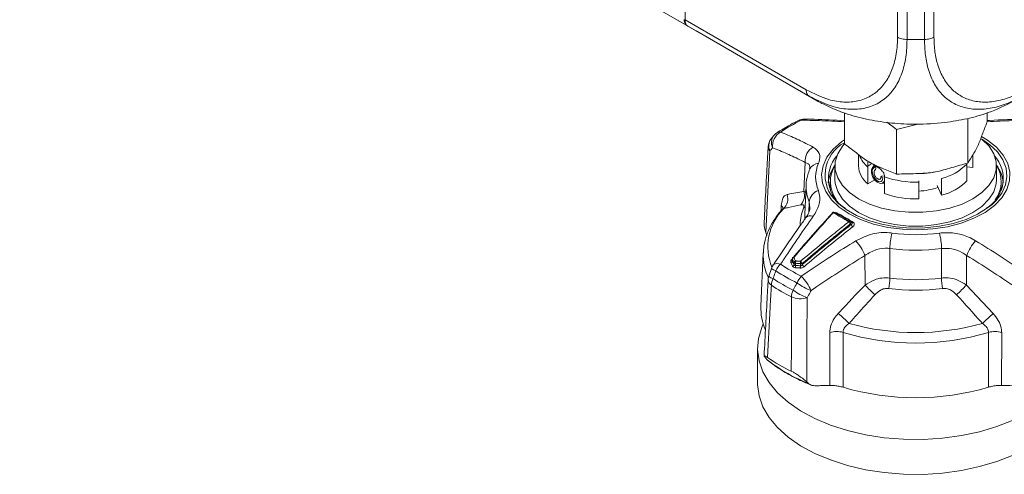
# Model space of a CAD drawing. Header units: millimetres. Extents: x 0 to 1118, y 0 to 864.
# Tile 101 of 139: x 828 to 865, y 260 to 277. Entities that reach past the tile are written whole.
import ezdxf

# ---------------------------------------------------------------- set-up
doc = ezdxf.new("R2010")
doc.units = ezdxf.units.MM

msp = doc.modelspace()

# ---------------------------------------------------------------- linework, layer by layer
at = {"color": 9, "linetype": 'Continuous', "lineweight": 0}
for p, q in [((757.915, 331.935), (852.968, 277.063)), ((860.788, 276.632), (860.788, 278.938)), ((862.141, 278.938), (862.141, 276.632)), ((861.141, 278.853), (861.141, 276.547)), ((861.788, 276.547), (861.788, 278.853)), ((852.899, 277.271), (857.398, 274.674)), ((861.141, 276.547), (861.788, 276.547)), ((857.712, 274.324), (857.502, 274.445)), ((857.312, 270.904), (857.361, 271.98)), ((859.684, 271.843), (859.801, 271.91)), ((857.312, 270.904), (857.383, 270.86)), ((858.288, 271.048), (858.297, 270.943)), ((856.464, 270.179), (856.474, 270.381)), ((857.49, 270.118), (857.508, 270.508)), ((857.535, 270.288), (857.508, 270.508)), ((859.065, 269.668), (859.035, 269.692)), ((860.504, 268.779), (860.507, 267.683)), ((862.422, 267.683), (862.426, 268.779)), ((856.858, 268.369), (856.883, 268.398)), ((856.887, 268.39), (856.883, 268.312)), ((859.581, 267.42), (859.574, 268.52)), ((863.355, 268.52), (863.348, 267.42)), ((856.947, 268.178), (856.949, 268.258)), ((856.996, 268.23), (856.994, 268.151)), ((857.183, 268.14), (857.182, 268.22)), ((857.253, 268.227), (857.253, 268.182)), ((863.348, 267.42), (864.34, 266.366)), ((858.275, 263.694), (858.273, 265.658)), ((864.656, 265.658), (864.654, 263.694))]:
    msp.add_line(p, q, dxfattribs=at)
at = {"color": 7, "linetype": 'Continuous', "lineweight": 15}
for p, q in [((758.238, 331.749), (853.291, 276.876)), ((852.907, 277.761), (852.899, 277.271)), ((852.968, 277.063), (853.291, 276.876)), ((857.502, 274.445), (852.999, 277.045)), ((853.316, 276.862), (852.999, 277.045)), ((853.316, 276.862), (853.327, 276.856)), ((853.327, 276.856), (853.337, 276.85)), ((853.337, 276.85), (857.845, 274.247)), ((858.815, 273.821), (858.815, 272.665)), ((864.114, 273.816), (864.114, 273.485)), ((863.404, 273.607), (863.404, 271.956)), ((860.755, 273.197), (861.541, 273.403)), ((860.755, 273.197), (860.755, 271.546)), ((856.198, 272.974), (856.099, 272.853)), ((859.34, 272.271), (859.34, 271.85)), ((863.587, 272.259), (863.587, 271.784)), ((863.59, 271.85), (863.59, 272.264)), ((858.465, 271.85), (858.465, 271.34)), ((859.685, 271.18), (859.685, 271.802)), ((859.937, 271.871), (859.861, 271.792)), ((863.36, 271.296), (863.36, 271.918)), ((863.587, 271.784), (863.36, 271.819)), ((863.59, 271.85), (863.587, 271.784)), ((864.465, 271.34), (864.465, 271.85)), ((858.29, 271.266), (858.29, 271.085)), ((859.685, 271.18), (859.942, 271.329)), ((860.228, 271.476), (860.174, 271.445)), ((860.174, 271.445), (860.241, 271.406)), ((860.286, 271.488), (860.308, 271.367)), ((860.288, 271.476), (860.308, 271.37)), ((860.304, 271.445), (860.304, 270.823)), ((861.58, 271.248), (861.581, 271.288)), ((862.425, 271.378), (862.425, 270.756)), ((864.64, 271.085), (864.64, 271.266)), ((857.394, 271.121), (857.348, 270.053)), ((858.29, 271.159), (858.288, 271.048)), ((860.205, 271.195), (860.254, 271.207)), ((860.271, 271.214), (860.312, 271.189)), ((860.273, 271.215), (860.304, 271.232)), ((861.58, 270.626), (861.58, 271.248)), ((862.425, 270.756), (862.259, 271.116)), ((858.456, 270.117), (858.452, 270.119)), ((859.09, 269.74), (859.034, 269.782)), ((855.893, 269.373), (855.931, 269.246)), ((855.801, 268.62), (855.716, 266.638)), ((856.883, 268.406), (856.88, 268.336)), ((856.109, 268.039), (856.01, 267.747)), ((855.591, 265.073), (855.591, 263.777)), ((855.931, 264.657), (855.893, 264.702)), ((855.931, 264.657), (856, 264.603)), ((855.946, 264.645), (856.025, 264.583)), ((857.419, 263.822), (857.49, 263.757))]:
    msp.add_line(p, q, dxfattribs=at)
at = {"color": 7, "linetype": 'Continuous', "lineweight": 15, "flags": 128}
for points in [[(858.815, 272.813), (858.71, 272.739), (858.399, 272.468), (858.168, 272.172), (858.022, 271.857), (857.965, 271.534), (857.999, 271.209), (858.123, 270.892), (858.333, 270.591), (858.625, 270.312), (858.99, 270.065)], [(858.815, 272.663), (858.747, 272.584), (858.567, 272.3), (858.476, 272.003), (858.476, 271.701), (858.566, 271.403), (858.745, 271.12), (859.006, 270.858), (859.342, 270.627), (859.742, 270.433), (860.195, 270.281), (860.686, 270.178), (861.201, 270.125), (861.724, 270.125), (862.239, 270.177), (862.731, 270.28), (863.184, 270.431), (863.584, 270.625), (863.921, 270.856), (864.183, 271.117), (864.362, 271.401), (864.453, 271.698), (864.453, 272), (864.363, 272.298), (864.185, 272.581), (863.923, 272.843), (863.902, 272.86)], [(858.99, 270.065), (859.419, 269.854), (859.901, 269.686), (860.423, 269.564), (860.973, 269.493), (861.535, 269.473), (862.096, 269.506), (862.64, 269.59), (863.153, 269.723), (863.623, 269.903), (864.037, 270.123), (864.385, 270.379), (864.656, 270.664), (864.845, 270.97), (864.947, 271.29), (864.958, 271.615), (864.879, 271.937), (864.712, 272.248), (864.46, 272.539), (864.131, 272.802), (863.91, 272.939)], [(860.304, 271.314), (860.287, 271.264), (860.227, 271.203), (860.138, 271.195), (860.036, 271.241), (859.939, 271.333), (859.862, 271.456), (859.82, 271.589), (859.82, 271.707), (859.861, 271.792), (859.937, 271.828), (859.987, 271.825)], [(860.241, 271.406), (860.236, 271.348), (860.216, 271.301), (860.181, 271.272), (860.135, 271.262), (860.081, 271.274), (860.023, 271.307), (859.966, 271.359), (859.917, 271.426), (859.878, 271.503), (859.854, 271.582), (859.848, 271.657), (859.861, 271.722), (859.891, 271.77), (859.937, 271.797), (859.996, 271.799), (859.996, 271.799)], [(858.465, 271.34), (858.476, 271.19), (858.566, 270.893), (858.745, 270.609), (859.006, 270.348), (859.342, 270.116), (859.742, 269.922), (860.195, 269.771), (860.686, 269.668), (861.201, 269.615), (861.724, 269.615), (862.239, 269.667), (862.731, 269.77), (863.184, 269.921), (863.584, 270.115), (863.921, 270.346), (864.183, 270.607), (864.362, 270.891), (864.453, 271.188), (864.465, 271.34)], [(858.3, 270.934), (858.29, 271.046), (858.29, 271.085)], [(864.64, 271.085), (864.633, 270.968), (864.629, 270.934)], [(864.297, 270.419), (864.132, 270.287), (863.762, 270.056), (863.333, 269.861), (862.855, 269.71), (862.342, 269.604), (861.805, 269.547), (861.26, 269.541), (860.72, 269.585), (860.2, 269.679), (859.712, 269.819), (859.269, 270.003), (858.884, 270.226), (858.565, 270.481), (858.53, 270.516)], [(865.618, 262.675), (865.076, 262.399), (864.48, 262.163), (863.837, 261.971), (863.159, 261.826), (862.455, 261.731), (861.736, 261.686), (861.013, 261.692), (860.297, 261.75), (859.598, 261.858), (858.928, 262.015), (858.296, 262.218), (857.712, 262.464), (857.185, 262.75), (856.723, 263.071), (856.333, 263.423), (856.021, 263.799), (855.791, 264.195), (855.647, 264.604), (855.592, 265.021), (855.625, 265.438), (855.747, 265.849), (855.803, 265.976)], [(865.618, 261.379), (865.076, 261.103), (864.48, 260.867), (863.837, 260.675), (863.159, 260.53), (862.455, 260.434), (861.736, 260.389), (861.013, 260.396), (860.297, 260.454), (859.598, 260.562), (858.928, 260.718), (858.296, 260.922), (857.712, 261.168), (857.185, 261.454), (856.723, 261.775), (856.333, 262.127), (856.021, 262.503), (855.791, 262.899), (855.647, 263.308), (855.592, 263.724), (855.591, 263.777)]]:
    msp.add_lwpolyline(points, dxfattribs=at)
at = {"color": 9, "linetype": 'Continuous', "lineweight": 0, "flags": 128}
for points in [[(863.941, 272.829), (864.214, 272.637), (864.496, 272.367), (864.699, 272.075), (864.819, 271.768), (864.852, 271.454), (864.797, 271.141), (864.656, 270.837), (864.432, 270.55), (864.297, 270.419)], [(856.052, 272.404), (855.973, 270.889), (855.906, 269.61), (855.893, 269.373)], [(864.633, 270.943), (864.642, 271.124), (864.641, 271.141)], [(857.36, 270.327), (857.331, 270.302), (857.296, 270.278)], [(857.348, 270.053), (857.347, 269.995), (857.351, 269.889)], [(859.14, 269.756), (859.133, 269.75), (859.125, 269.745), (859.117, 269.741), (859.11, 269.739), (859.103, 269.738), (859.096, 269.738), (859.09, 269.74), (859.085, 269.743)], [(856.448, 268.196), (856.377, 268.212), (856.312, 268.217), (856.256, 268.211), (856.21, 268.195), (856.175, 268.169), (856.164, 268.155)], [(856.844, 264.22), (856.846, 265.061), (856.851, 266.981)], [(857.432, 266.951), (857.425, 265.386), (857.42, 264.066), (857.419, 263.822)], [(858.766, 265.663), (858.765, 264.739), (858.764, 263.625)], [(864.165, 263.625), (864.164, 264.739), (864.164, 265.663)]]:
    msp.add_lwpolyline(points, dxfattribs=at)
at = {"color": 7, "linetype": 'Continuous', "lineweight": 15}
for centre, radius, start, end in [((853.115, 277.267), 0.252, 174.3796, 234.302), ((857.327, 273.087), 0.5, 89.1916, 116.0639), ((856.482, 272.537), 0.5, 140.3341, 176.989), ((856.581, 272.656), 0.5, 124.2688, 140.2306), ((859.521, 271.379), 1.299, 139.3444, 238.9213), ((863.426, 271.378), 1.286, 301.1497, 41.2295), ((859.507, 271.096), 1.298, 142.6301, 174.3903), ((859.457, 271.266), 1.16, 147.8053, 215.462), ((860.24, 271.89), 0.901, 182.5248, 231.9782), ((863.49, 271.265), 1.146, 324.0613, 32.6715), ((863.462, 271.112), 1.257, 5.0794, 37.9002), ((861.941, 272.675), 1.979, 284.1767, 315.818), ((861.482, 273.501), 2.588, 272.1871, 288.2596), ((861.448, 273.995), 3.372, 250.1635, 272.2504), ((858.378, 270.091), 0.0219, 142.2103, 201.2498), ((858.416, 270.053), 0.075, 61.6676, 137.6222), ((858.988, 269.723), 0.075, 52.2544, 58.3893), ((856.958, 268.402), 0.075, 139.4566, 177.2381), ((856.581, 267.879), 0.5, 146.318, 161.2566), ((856.482, 267.586), 0.5, 161.2781, 177.005), ((857.7, 266.558), 1.985, 177.7087, 203.4088), ((859.777, 270.322), 6.77, 235.6744, 244.331), ((861.465, 272.742), 9.508, 253.501, 286.499)]:
    msp.add_arc(centre, radius, start, end, dxfattribs=at)
at = {"color": 9, "linetype": 'Continuous', "lineweight": 0}
for centre, radius, start, end in [((859.92, 267.974), 6.194, 115.9018, 124.0928), ((857.176, 273.389), 0.162, 76.1446, 114.8778), ((857.334, 273.39), 0.196, 89.373, 127.4426), ((856.709, 272.604), 0.563, 117.5584, 188.3184), ((856.421, 272.886), 0.22, 82.8101, 123.3731), ((856.438, 272.594), 0.43, 142.5532, 206.241), ((856.538, 272.713), 0.43, 142.335, 206.201), ((856.194, 272.56), 0.211, 179.3269, 227.8799), ((857.936, 272.039), 0.578, 118.6352, 185.806), ((859.463, 271.511), 1.364, 118.3455, 226.8622), ((860.343, 272.59), 1.026, 199.9744, 230.1145), ((857.871, 271.574), 0.372, 92.9437, 155.3561), ((859.027, 271.439), 1.279, 156.6795, 203.3205), ((861.941, 273.297), 1.979, 284.1767, 315.818), ((861.448, 274.617), 3.372, 250.1635, 272.2504), ((856.808, 270.758), 0.525, 317.2865, 16.2355), ((858.803, 271.066), 1.41, 177.1946, 203.2816), ((858.016, 270.448), 0.512, 108.7305, 173.2555), ((856.205, 270.628), 0.51, 313.5372, 17.7), ((857.98, 268.844), 2.007, 135.2129, 202.3469), ((856.318, 270.214), 0.229, 14.5809, 46.8124), ((858.67, 269.698), 1.492, 157.1096, 180.8117), ((857.561, 269.751), 0.249, 66.8561, 135.4392), ((858.38, 270.074), 0.0355, 57.2865, 122.3999), ((858.436, 270.075), 0.0469, 70.5007, 142.3654), ((858.504, 270.144), 0.069, 286.6329, 315.0313), ((859.012, 269.743), 0.0468, 69.7013, 142.3221), ((858.853, 269.617), 0.197, 22.3477, 51.9808), ((858.987, 269.736), 0.0661, 317.1426, 44.0374), ((859.247, 269.742), 0.196, 202.1997, 231.7292), ((857.944, 267.905), 1.742, 20.6658, 41.8125), ((862.824, 268.735), 2.321, 164.5468, 178.9226), ((861.465, 275.663), 6.37, 262.0829, 277.9171), ((860.105, 268.735), 2.321, 1.0774, 15.4532), ((864.985, 267.905), 1.742, 138.1875, 159.3342), ((861.465, 275.688), 6.976, 262.0829, 277.9171), ((857.799, 268.549), 1.999, 178.2747, 205.4043), ((856.885, 268.425), 0.0623, 244.1509, 266.9711), ((856.911, 268.405), 0.0281, 177.9264, 210.7588), ((856.967, 268.372), 0.0822, 109.7444, 167.2289), ((856.919, 268.42), 0.036, 55.8034, 120.3036), ((856.359, 268.322), 0.378, 228.3437, 255.8566), ((856.972, 267.612), 0.785, 131.8926, 154.0396), ((859.92, 273.326), 6.194, 235.9072, 244.0982), ((856.803, 268.33), 0.0821, 289.9626, 347.345), ((856.867, 268.196), 0.0823, 289.6447, 346.8566), ((857.03, 268.239), 0.0824, 109.429, 166.7443), ((857.006, 268.301), 0.0715, 217.7645, 262.2408), ((856.8, 268.121), 0.196, 343.3381, 8.6752), ((857.189, 268.26), 0.195, 163.2847, 188.7932), ((856.986, 268.112), 0.199, 343.1605, 8.0444), ((857.378, 268.248), 0.198, 163.1131, 188.1704), ((857.205, 268.345), 0.127, 259.4816, 292.0425), ((857.056, 268.131), 0.22, 25.93, 52.6595), ((857.451, 268.278), 0.22, 205.916, 232.5102), ((856.225, 267.622), 0.243, 182.3217, 239.828), ((856.262, 268.031), 0.381, 228.2317, 255.9051), ((856.732, 267.379), 0.63, 153.3324, 176.9704), ((859.823, 273.137), 6.582, 236.2871, 243.7182), ((859.864, 273.271), 6.418, 235.9072, 244.0982), ((857.901, 267.168), 0.903, 139.5265, 158.599), ((855.71, 266.334), 2.069, 25.1947, 43.3537), ((858.123, 267.73), 2.384, 349.5263, 358.8746), ((861.465, 274.674), 7.056, 262.1993, 277.8007), ((864.806, 267.73), 2.384, 181.1254, 190.4737), ((859.802, 272.956), 6.664, 236.2871, 243.7182), ((857.605, 266.946), 0.755, 157.4543, 177.3638), ((858.159, 268.917), 2.096, 233.3634, 249.7148), ((858.314, 269.186), 2.103, 233.4151, 249.6369), ((870.591, 278.223), 15.425, 224.4562, 226.3617), ((861.465, 274.574), 7.346, 262.1993, 277.8007), ((852.338, 278.223), 15.425, 313.6383, 315.5438), ((857.182, 267.759), 0.845, 246.9792, 287.222), ((666.324, 56.101), 284.917, 47.45041, 47.56041), ((1056.606, 56.101), 284.917, 132.43959, 132.54959), ((861.465, 274.782), 9.127, 254.2817, 285.7183), ((858.529, 264.827), 0.87, 74.1774, 107.0808), ((861.465, 274.62), 9.354, 253.2299, 286.7701), ((864.401, 264.827), 0.87, 72.9192, 105.8226), ((859.905, 269.748), 6.459, 232.8017, 248.0458)]:
    msp.add_arc(centre, radius, start, end, dxfattribs=at)
at = {"color": 7, "linetype": 'Continuous', "lineweight": 15}
msp.add_ellipse((853.253, 277.476), major_axis=(0.256, 0.429), ratio=0.56722, start_param=2.364542, end_param=3.14994, dxfattribs=at)
at = {"color": 9, "linetype": 'Continuous', "lineweight": 0}
for points, knots in [([(857.398, 274.674), (857.68, 274.535), (858.161, 274.297), (858.804, 274.201), (859.33, 274.242), (859.791, 274.421), (860.173, 274.724), (860.47, 275.131), (860.676, 275.641), (860.775, 276.154), (860.784, 276.503), (860.788, 276.632)], [0, 0, 0, 0, 0.158413, 0.271114, 0.383835, 0.49919, 0.608333, 0.717478, 0.826751, 0.936004, 1, 1, 1, 1]), ([(861.141, 276.547), (861.138, 276.408), (861.128, 276.037), (861.029, 275.484), (860.818, 274.936), (860.506, 274.492), (860.096, 274.166), (859.597, 273.974), (859.025, 273.931), (858.327, 274.037), (857.805, 274.295), (857.502, 274.445)], [0, 0, 0, 0, 0.063881, 0.171582, 0.282525, 0.390047, 0.500815, 0.616212, 0.727169, 0.841682, 1, 1, 1, 1]), ([(865.179, 274.317), (865.137, 274.295), (864.89, 274.165), (864.438, 274.016), (863.853, 273.928), (863.308, 273.983), (862.845, 274.164), (862.455, 274.464), (862.145, 274.874), (861.933, 275.382), (861.811, 275.944), (861.796, 276.345), (861.788, 276.547)], [0, 0, 0, 0, 0.023409, 0.135226, 0.250356, 0.362068, 0.477101, 0.57858, 0.690513, 0.805782, 0.901866, 1, 1, 1, 1]), ([(862.142, 276.632), (862.149, 276.446), (862.163, 276.074), (862.282, 275.553), (862.488, 275.081), (862.782, 274.7), (863.145, 274.421), (863.572, 274.252), (864.07, 274.198), (864.611, 274.274), (865.105, 274.444), (865.414, 274.611), (865.531, 274.674)], [0, 0, 0, 0, 0.0929147, 0.1858152, 0.2944776, 0.4031621, 0.5002013, 0.6086254, 0.7170441, 0.8255688, 0.9340808, 1, 1, 1, 1]), ([(857.845, 274.247), (857.835, 274.253), (857.802, 274.272), (857.761, 274.296), (857.725, 274.317), (857.715, 274.323), (857.712, 274.324), (857.712, 274.324)], [0, 0, 0, 0, 0.245202, 0.817535, 0.960682, 0.992151, 1, 1, 1, 1]), ([(858.815, 273.486), (858.654, 273.496), (858.189, 273.526), (857.658, 273.54), (857.287, 273.545), (857.214, 273.546)], [0, 0, 0, 0, 0.299139, 0.861878, 1, 1, 1, 1]), ([(865.715, 273.546), (865.642, 273.545), (865.272, 273.54), (864.741, 273.526), (864.276, 273.496), (864.114, 273.486)], [0, 0, 0, 0, 0.138122, 0.700861, 1, 1, 1, 1]), ([(856.448, 273.104), (856.492, 273.086), (856.715, 272.996), (857.118, 272.821), (857.479, 272.638), (857.659, 272.546)], [0, 0, 0, 0, 0.10922, 0.554207, 1, 1, 1, 1]), ([(856.152, 272.523), (856.143, 272.512), (856.11, 272.472), (856.076, 272.433), (856.052, 272.404)], [0, 0, 0, 0, 0.2710124, 1, 1, 1, 1]), ([(857.361, 271.98), (857.18, 272.069), (856.819, 272.247), (856.418, 272.418), (856.195, 272.506), (856.152, 272.523)], [0, 0, 0, 0, 0.445417, 0.890659, 1, 1, 1, 1]), ([(857.659, 272.546), (857.751, 272.475), (857.926, 272.34), (857.912, 272.099), (857.859, 271.966), (857.852, 271.946)], [0, 0, 0, 0, 0.487113, 0.923782, 1, 1, 1, 1]), ([(857.524, 271.75), (857.528, 271.787), (857.542, 271.904), (857.435, 271.949), (857.361, 271.98)], [0, 0, 0, 0, 0.315416, 1, 1, 1, 1]), ([(856.69, 270.783), (856.698, 270.785), (856.903, 270.834), (857.112, 270.87), (857.312, 270.904)], [0, 0, 0, 0, 0.039661, 1, 1, 1, 1]), ([(857.852, 270.933), (857.88, 270.82), (857.935, 270.595), (857.831, 270.251), (857.704, 270.051), (857.659, 269.98)], [0, 0, 0, 0, 0.395963, 0.786901, 1, 1, 1, 1]), ([(856.69, 270.783), (856.658, 270.769), (856.585, 270.739), (856.502, 270.609), (856.484, 270.457), (856.474, 270.381)], [0, 0, 0, 0, 0.289426, 0.644444, 1, 1, 1, 1]), ([(856.556, 270.258), (856.545, 270.262), (856.533, 270.267), (856.524, 270.248), (856.523, 270.245)], [0, 0, 0, 0, 0.868259, 1, 1, 1, 1]), ([(857.194, 270.402), (857.043, 270.371), (856.837, 270.33), (856.627, 270.277), (856.564, 270.26), (856.556, 270.258)], [0, 0, 0, 0, 0.699894, 0.960207, 1, 1, 1, 1]), ([(857.296, 270.278), (857.305, 270.307), (857.322, 270.365), (857.287, 270.409), (857.228, 270.404), (857.194, 270.402)], [0, 0, 0, 0, 0.2875, 0.579133, 1, 1, 1, 1]), ([(857.659, 269.98), (857.479, 269.721), (857.118, 269.202), (856.715, 268.6), (856.492, 268.263), (856.448, 268.196)], [0, 0, 0, 0, 0.4457926, 0.8907799, 1, 1, 1, 1]), ([(858.399, 270.104), (858.383, 270.086), (858.141, 269.821), (857.653, 269.276), (857.185, 268.734), (856.94, 268.449)], [0, 0, 0, 0, 0.033255, 0.492163, 1, 1, 1, 1]), ([(858.974, 269.772), (858.974, 269.772), (858.878, 269.831), (858.687, 269.946), (858.495, 270.051), (858.399, 270.104)], [0, 0, 0, 0, 0.001107, 0.5, 1, 1, 1, 1]), ([(858.553, 270.096), (858.544, 270.099), (858.524, 270.108), (858.495, 270.113), (858.476, 270.109), (858.472, 270.108)], [0, 0, 0, 0, 0.354425, 0.880087, 1, 1, 1, 1]), ([(858.553, 270.096), (858.579, 270.081), (858.7, 270.016), (858.884, 269.911), (859.054, 269.81), (859.128, 269.764), (859.14, 269.756)], [0, 0, 0, 0, 0.135204, 0.617924, 0.938319, 1, 1, 1, 1]), ([(857.189, 268.306), (857.456, 268.531), (857.898, 268.903), (858.494, 269.389), (858.823, 269.651), (858.974, 269.772)], [0, 0, 0, 0, 0.45096, 0.747381, 1, 1, 1, 1]), ([(859.035, 269.692), (858.884, 269.571), (858.556, 269.31), (857.961, 268.824), (857.519, 268.452), (857.253, 268.227)], [0, 0, 0, 0, 0.252608, 0.549028, 1, 1, 1, 1]), ([(857.253, 268.182), (857.508, 268.396), (858.033, 268.839), (858.639, 269.33), (858.989, 269.608), (859.065, 269.668)], [0, 0, 0, 0, 0.423682, 0.875181, 1, 1, 1, 1]), ([(859.125, 269.588), (859.05, 269.528), (858.7, 269.251), (858.095, 268.76), (857.571, 268.318), (857.317, 268.104)], [0, 0, 0, 0, 0.1248082, 0.5763004, 1, 1, 1, 1]), ([(859.089, 269.739), (859.092, 269.737), (859.096, 269.734), (859.102, 269.726), (859.104, 269.72), (859.106, 269.71), (859.103, 269.698), (859.09, 269.682), (859.076, 269.673), (859.066, 269.669), (859.065, 269.668)], [0, 0, 0, 0, 0.099221, 0.130087, 0.299098, 0.312928, 0.505044, 0.720197, 0.965541, 1, 1, 1, 1]), ([(859.125, 269.588), (859.127, 269.59), (859.142, 269.602), (859.164, 269.626), (859.181, 269.664), (859.183, 269.7), (859.17, 269.733), (859.15, 269.749), (859.14, 269.756)], [0, 0, 0, 0, 0.029382, 0.242659, 0.439738, 0.627019, 0.81364, 1, 1, 1, 1]), ([(857.214, 267.754), (857.287, 267.804), (857.657, 268.056), (858.33, 268.502), (858.938, 268.878), (859.242, 269.066)], [0, 0, 0, 0, 0.10922, 0.554207, 1, 1, 1, 1]), ([(859.242, 269.066), (859.446, 269.166), (859.833, 269.356), (860.318, 269.386), (860.552, 269.358), (860.587, 269.354)], [0, 0, 0, 0, 0.487113, 0.923782, 1, 1, 1, 1]), ([(862.342, 269.354), (862.527, 269.364), (862.895, 269.383), (863.358, 269.247), (863.601, 269.114), (863.687, 269.066)], [0, 0, 0, 0, 0.395963, 0.786901, 1, 1, 1, 1]), ([(863.687, 269.066), (863.991, 268.878), (864.599, 268.502), (865.272, 268.056), (865.642, 267.804), (865.715, 267.754)], [0, 0, 0, 0, 0.4457926, 0.8907799, 1, 1, 1, 1]), ([(860.504, 268.779), (860.48, 268.782), (860.318, 268.802), (859.977, 268.764), (859.714, 268.605), (859.574, 268.52)], [0, 0, 0, 0, 0.074321, 0.503741, 1, 1, 1, 1]), ([(863.355, 268.52), (863.296, 268.56), (863.13, 268.671), (862.811, 268.793), (862.553, 268.784), (862.426, 268.779)], [0, 0, 0, 0, 0.219476, 0.612439, 1, 1, 1, 1]), ([(856.858, 268.369), (856.858, 268.368), (856.847, 268.356), (856.83, 268.329), (856.82, 268.289), (856.828, 268.265), (856.831, 268.253)], [0, 0, 0, 0, 0.012978, 0.353139, 0.676397, 1, 1, 1, 1]), ([(856.883, 268.312), (856.881, 268.32), (856.878, 268.327), (856.88, 268.336), (856.88, 268.336)], [0, 0, 0, 0, 0.9288519, 1, 1, 1, 1]), ([(856.949, 268.258), (856.946, 268.265), (856.935, 268.289), (856.916, 268.328), (856.899, 268.365), (856.89, 268.385), (856.887, 268.39)], [0, 0, 0, 0, 0.175822, 0.53203, 0.888223, 1, 1, 1, 1]), ([(856.94, 268.449), (856.942, 268.445), (856.952, 268.424), (856.969, 268.387), (856.987, 268.348), (856.998, 268.324), (857.002, 268.316)], [0, 0, 0, 0, 0.111781, 0.467981, 0.824185, 1, 1, 1, 1]), ([(859.574, 268.52), (859.276, 268.332), (858.679, 267.957), (858.018, 267.514), (857.654, 267.264), (857.582, 267.214)], [0, 0, 0, 0, 0.445417, 0.890659, 1, 1, 1, 1]), ([(865.347, 267.214), (865.275, 267.264), (864.911, 267.514), (864.25, 267.957), (863.654, 268.332), (863.355, 268.52)], [0, 0, 0, 0, 0.109341, 0.554583, 1, 1, 1, 1]), ([(856.894, 268.119), (856.893, 268.12), (856.884, 268.142), (856.867, 268.178), (856.846, 268.222), (856.835, 268.245), (856.831, 268.253)], [0, 0, 0, 0, 0.033214, 0.468803, 0.818791, 1, 1, 1, 1]), ([(856.883, 268.312), (856.887, 268.304), (856.898, 268.281), (856.92, 268.236), (856.937, 268.199), (856.947, 268.178)], [0, 0, 0, 0, 0.1812155, 0.5312074, 1, 1, 1, 1]), ([(856.894, 268.119), (856.9, 268.11), (856.911, 268.091), (856.944, 268.071), (856.973, 268.067), (856.988, 268.065)], [0, 0, 0, 0, 0.30922, 0.654713, 1, 1, 1, 1]), ([(856.994, 268.151), (856.986, 268.151), (856.973, 268.151), (856.961, 268.157), (856.952, 268.166), (856.949, 268.172), (856.947, 268.178)], [0, 0, 0, 0, 0.347142, 0.632329, 0.688441, 1, 1, 1, 1]), ([(857.176, 268.054), (857.165, 268.055), (857.132, 268.057), (857.069, 268.061), (857.017, 268.063), (856.988, 268.065)], [0, 0, 0, 0, 0.1811782, 0.5311656, 1, 1, 1, 1]), ([(856.994, 268.151), (857.016, 268.149), (857.045, 268.148), (857.097, 268.145), (857.138, 268.142), (857.171, 268.14), (857.183, 268.14)], [0, 0, 0, 0, 0.34999, 0.468824, 0.818816, 1, 1, 1, 1]), ([(857.182, 268.22), (857.156, 268.222), (857.107, 268.224), (857.045, 268.228), (857.009, 268.23), (856.996, 268.23)], [0, 0, 0, 0, 0.430556, 0.786748, 1, 1, 1, 1]), ([(857.002, 268.316), (857.015, 268.316), (857.051, 268.314), (857.113, 268.31), (857.162, 268.307), (857.189, 268.306)], [0, 0, 0, 0, 0.213244, 0.569433, 1, 1, 1, 1]), ([(857.176, 268.054), (857.19, 268.054), (857.222, 268.055), (857.273, 268.072), (857.303, 268.093), (857.317, 268.104)], [0, 0, 0, 0, 0.282839, 0.641629, 1, 1, 1, 1]), ([(857.253, 268.182), (857.246, 268.174), (857.232, 268.158), (857.207, 268.143), (857.19, 268.141), (857.183, 268.14)], [0, 0, 0, 0, 0.37449, 0.732454, 1, 1, 1, 1]), ([(856.267, 267.956), (856.258, 267.929), (856.225, 267.831), (856.193, 267.733), (856.169, 267.662)], [0, 0, 0, 0, 0.27105, 1, 1, 1, 1]), ([(859.581, 267.42), (859.691, 267.49), (859.883, 267.612), (860.209, 267.698), (860.406, 267.688), (860.507, 267.683)], [0, 0, 0, 0, 0.395387, 0.691753, 1, 1, 1, 1]), ([(862.422, 267.683), (862.503, 267.688), (862.685, 267.7), (863.015, 267.628), (863.226, 267.497), (863.348, 267.42)], [0, 0, 0, 0, 0.247164, 0.561326, 1, 1, 1, 1]), ([(856.103, 267.412), (856.089, 267.14), (856.041, 266.246), (855.993, 265.352), (855.959, 264.731)], [0, 0, 0, 0, 0.304645, 1, 1, 1, 1]), ([(856.908, 267.235), (856.945, 267.299), (856.996, 267.386), (857.047, 267.474), (857.061, 267.497)], [0, 0, 0, 0, 0.72895, 1, 1, 1, 1]), ([(858.589, 266.366), (858.602, 266.38), (858.928, 266.736), (859.261, 267.085), (859.581, 267.42)], [0, 0, 0, 0, 0.039661, 1, 1, 1, 1]), ([(860.468, 267.296), (860.411, 267.297), (860.297, 267.299), (860.11, 267.215), (860.007, 267.118), (859.947, 267.06)], [0, 0, 0, 0, 0.2875, 0.579133, 1, 1, 1, 1]), ([(862.983, 267.06), (862.915, 267.123), (862.803, 267.229), (862.612, 267.302), (862.507, 267.298), (862.462, 267.296)], [0, 0, 0, 0, 0.464641, 0.770158, 1, 1, 1, 1]), ([(857.582, 267.214), (857.569, 267.191), (857.519, 267.103), (857.469, 267.015), (857.432, 266.951)], [0, 0, 0, 0, 0.271012, 1, 1, 1, 1]), ([(859.947, 267.06), (859.722, 266.813), (859.415, 266.475), (859.099, 266.118), (859.005, 266.011), (858.992, 265.997)], [0, 0, 0, 0, 0.6998938, 0.960207, 1, 1, 1, 1]), ([(863.937, 265.997), (863.925, 266.011), (863.61, 266.368), (863.29, 266.721), (862.983, 267.06)], [0, 0, 0, 0, 0.039794, 1, 1, 1, 1]), ([(858.589, 266.366), (858.537, 266.304), (858.423, 266.166), (858.3, 265.917), (858.282, 265.744), (858.273, 265.658)], [0, 0, 0, 0, 0.289426, 0.644444, 1, 1, 1, 1]), ([(864.656, 265.658), (864.653, 265.71), (864.644, 265.855), (864.546, 266.111), (864.409, 266.281), (864.34, 266.366)], [0, 0, 0, 0, 0.2175479, 0.6095208, 1, 1, 1, 1]), ([(858.992, 265.997), (858.955, 265.97), (858.874, 265.913), (858.812, 265.828), (858.773, 265.743), (858.769, 265.699), (858.766, 265.663)], [0, 0, 0, 0, 0.311999, 0.665265, 0.720964, 1, 1, 1, 1]), ([(863.937, 265.997), (863.987, 265.96), (864.071, 265.899), (864.132, 265.802), (864.159, 265.729), (864.162, 265.689), (864.164, 265.663)], [0, 0, 0, 0, 0.4151069, 0.6937438, 0.7969189, 1, 1, 1, 1])]:
    msp.add_open_spline(points, degree=3, knots=knots, dxfattribs=at)
for points in [[(861.141, 276.547), (861.109, 276.548), (861.043, 276.55), (860.949, 276.567), (860.861, 276.594), (860.812, 276.619), (860.788, 276.632)], [(861.788, 276.547), (861.821, 276.548), (861.886, 276.55), (861.98, 276.567), (862.068, 276.594), (862.117, 276.619), (862.141, 276.632)], [(857.502, 274.445), (857.487, 274.456), (857.456, 274.478), (857.424, 274.531), (857.402, 274.596), (857.4, 274.648), (857.398, 274.674)]]:
    msp.add_open_spline(points, degree=3, dxfattribs=at)
at = {"color": 7, "linetype": 'Continuous', "lineweight": 15}
for points, knots in [([(857.627, 274.376), (857.641, 274.368), (857.719, 274.321), (857.798, 274.275), (857.863, 274.237)], [0, 0, 0, 0, 0.167464, 1, 1, 1, 1]), ([(857.845, 274.247), (857.968, 274.181), (858.302, 274.002), (858.93, 273.76), (859.727, 273.553), (860.584, 273.427), (861.531, 273.381), (862.477, 273.437), (863.379, 273.593), (864.262, 273.836), (864.785, 274.097), (865.084, 274.247)], [0, 0, 0, 0, 0.062705, 0.17058, 0.281665, 0.389429, 0.500417, 0.63527, 0.742285, 0.852425, 1, 1, 1, 1]), ([(857.107, 273.536), (857.007, 273.485), (856.721, 273.341), (856.465, 273.176), (856.3, 273.069)], [0, 0, 0, 0, 0.353256, 1, 1, 1, 1]), ([(858.815, 273.529), (858.441, 273.551), (857.944, 273.58), (857.456, 273.582), (857.336, 273.583)], [0, 0, 0, 0, 0.752761, 1, 1, 1, 1]), ([(860.391, 273.47), (860.43, 273.445), (860.552, 273.365), (860.672, 273.266), (860.755, 273.197)], [0, 0, 0, 0, 0.314637, 1, 1, 1, 1]), ([(863.404, 271.956), (863.468, 272.061), (863.596, 272.272), (863.78, 272.591), (863.952, 273.063), (864.06, 273.344), (864.114, 273.485)], [0, 0, 0, 0, 0.271626, 0.542687, 0.771111, 1, 1, 1, 1]), ([(865.595, 273.586), (865.574, 273.586), (865.115, 273.584), (864.622, 273.569), (864.144, 273.533), (864.114, 273.531)], [0, 0, 0, 0, 0.04288, 0.941281, 1, 1, 1, 1]), ([(855.983, 272.563), (855.973, 272.374), (855.924, 271.444), (855.875, 270.514), (855.836, 269.772)], [0, 0, 0, 0, 0.202571, 1, 1, 1, 1]), ([(858.815, 272.665), (858.821, 272.662), (858.986, 272.549), (859.305, 272.291), (859.787, 271.929), (860.271, 271.74), (860.593, 271.61), (860.755, 271.546)], [0, 0, 0, 0, 0.008502, 0.254465, 0.500012, 0.749258, 1, 1, 1, 1]), ([(859.684, 271.843), (859.682, 271.867), (859.68, 271.922), (859.679, 271.978), (859.69, 271.988), (859.696, 271.993)], [0, 0, 0, 0, 0.274763, 0.621119, 1, 1, 1, 1]), ([(857.533, 271.729), (857.506, 271.658), (857.437, 271.467), (857.388, 271.265), (857.395, 271.139), (857.395, 271.138)], [0, 0, 0, 0, 0.374203, 0.993197, 1, 1, 1, 1]), ([(857.541, 271.753), (857.543, 271.755), (857.546, 271.757), (857.532, 271.731), (857.53, 271.726)], [0, 0, 0, 0, 0.835199, 1, 1, 1, 1]), ([(859.685, 271.802), (859.685, 271.811), (859.685, 271.825), (859.684, 271.838), (859.684, 271.843)], [0, 0, 0, 0, 0.622921, 1, 1, 1, 1]), ([(859.987, 271.861), (859.937, 271.882), (859.853, 271.918), (859.794, 271.959), (859.77, 271.976)], [0, 0, 0, 0, 0.588582, 1, 1, 1, 1]), ([(860.174, 271.445), (860.174, 271.432), (860.174, 271.406), (860.161, 271.375), (860.14, 271.354), (860.11, 271.347), (860.074, 271.353), (860.036, 271.374), (859.998, 271.408), (859.963, 271.453), (859.936, 271.504), (859.919, 271.559), (859.913, 271.612), (859.921, 271.657), (859.938, 271.696), (859.991, 271.704), (859.975, 271.762), (859.965, 271.798)], [0, 0, 0, 0, 0.053583, 0.108542, 0.164982, 0.223011, 0.282521, 0.343405, 0.405771, 0.469726, 0.535162, 0.601971, 0.670262, 0.740142, 0.811503, 0.884237, 1, 1, 1, 1]), ([(859.965, 271.855), (859.968, 271.853), (860.016, 271.825), (860.112, 271.763), (860.222, 271.668), (860.288, 271.571), (860.298, 271.511), (860.302, 271.486)], [0, 0, 0, 0, 0.020353, 0.302167, 0.59147, 0.832805, 1, 1, 1, 1]), ([(860.219, 271.766), (860.19, 271.775), (860.102, 271.801), (860.033, 271.837), (859.987, 271.861)], [0, 0, 0, 0, 0.330982, 1, 1, 1, 1]), ([(860.755, 271.546), (860.993, 271.55), (861.47, 271.56), (862.158, 271.588), (862.8, 271.788), (863.203, 271.9), (863.404, 271.956)], [0, 0, 0, 0, 0.271626, 0.542687, 0.771111, 1, 1, 1, 1]), ([(862.135, 271.619), (862.117, 271.616), (861.973, 271.586), (861.779, 271.567), (861.607, 271.568), (861.571, 271.568)], [0, 0, 0, 0, 0.099715, 0.813913, 1, 1, 1, 1]), ([(860.253, 271.212), (860.261, 271.213), (860.286, 271.214), (860.296, 271.239), (860.304, 271.256)], [0, 0, 0, 0, 0.314592, 1, 1, 1, 1]), ([(860.302, 271.486), (860.303, 271.481), (860.303, 271.467), (860.304, 271.454), (860.304, 271.445)], [0, 0, 0, 0, 0.3770791, 1, 1, 1, 1]), ([(856.523, 270.245), (856.48, 270.198), (856.327, 270.029), (856.115, 269.715), (855.924, 269.301), (855.82, 268.927), (855.813, 268.694), (855.81, 268.606)], [0, 0, 0, 0, 0.097051, 0.35238, 0.604073, 0.849854, 1, 1, 1, 1]), ([(856.551, 270.289), (856.552, 270.289), (856.554, 270.29), (856.531, 270.262), (856.518, 270.246)], [0, 0, 0, 0, 0.426336, 1, 1, 1, 1]), ([(857.538, 270.289), (857.537, 270.269), (857.534, 270.218), (857.489, 270.084), (857.414, 269.975), (857.38, 269.926)], [0, 0, 0, 0, 0.258428, 0.666292, 1, 1, 1, 1]), ([(857.385, 269.926), (857.306, 269.815), (856.959, 269.331), (856.553, 268.74), (856.228, 268.248), (856.166, 268.154)], [0, 0, 0, 0, 0.192201, 0.845077, 1, 1, 1, 1]), ([(856.9, 268.431), (856.923, 268.459), (857.168, 268.745), (857.652, 269.302), (858.117, 269.816), (858.358, 270.083)], [0, 0, 0, 0, 0.048839, 0.507853, 1, 1, 1, 1]), ([(858.456, 270.117), (858.503, 270.091), (858.599, 270.039), (858.791, 269.93), (858.935, 269.843), (859.03, 269.785)], [0, 0, 0, 0, 0.247452, 0.500009, 1, 1, 1, 1]), ([(855.893, 269.373), (855.861, 269.491), (855.824, 269.626), (855.838, 269.755), (855.84, 269.771)], [0, 0, 0, 0, 0.871522, 1, 1, 1, 1]), ([(855.983, 267.613), (855.973, 267.423), (855.924, 266.481), (855.875, 265.539), (855.835, 264.787)], [0, 0, 0, 0, 0.201103, 1, 1, 1, 1]), ([(855.959, 264.731), (855.934, 264.747), (855.885, 264.78), (855.841, 264.8), (855.825, 264.789), (855.867, 264.736), (855.893, 264.702)], [0, 0, 0, 0, 0.161654, 0.322164, 0.570665, 1, 1, 1, 1]), ([(856.025, 264.583), (856.056, 264.558), (856.238, 264.413), (856.615, 264.171), (857.105, 263.905), (857.442, 263.763), (857.577, 263.706)], [0, 0, 0, 0, 0.0720961, 0.4203889, 0.7692256, 1, 1, 1, 1]), ([(857.419, 263.822), (857.349, 263.882), (857.246, 263.969), (857.072, 264.089), (856.949, 264.166), (856.878, 264.202), (856.844, 264.22)], [0, 0, 0, 0, 0.455736, 0.663828, 0.840546, 1, 1, 1, 1]), ([(857.49, 263.757), (857.527, 263.732), (857.593, 263.686), (857.681, 263.682), (857.72, 263.68)], [0, 0, 0, 0, 0.558816, 1, 1, 1, 1]), ([(857.72, 263.68), (857.751, 263.68), (857.861, 263.682), (858.046, 263.686), (858.2, 263.691), (858.275, 263.694)], [0, 0, 0, 0, 0.168844, 0.594697, 1, 1, 1, 1]), ([(858.764, 263.625), (858.714, 263.639), (858.614, 263.666), (858.449, 263.69), (858.337, 263.695), (858.283, 263.694), (858.275, 263.694)], [0, 0, 0, 0, 0.312228, 0.624137, 0.944904, 1, 1, 1, 1]), ([(864.654, 263.694), (864.603, 263.693), (864.501, 263.693), (864.324, 263.668), (864.218, 263.639), (864.165, 263.625)], [0, 0, 0, 0, 0.336652, 0.673851, 1, 1, 1, 1]), ([(864.654, 263.694), (864.73, 263.691), (864.915, 263.685), (865.1, 263.682), (865.209, 263.68)], [0, 0, 0, 0, 0.4060816, 1, 1, 1, 1])]:
    msp.add_open_spline(points, degree=3, knots=knots, dxfattribs=at)

doc.saveas('drawing.dxf')
